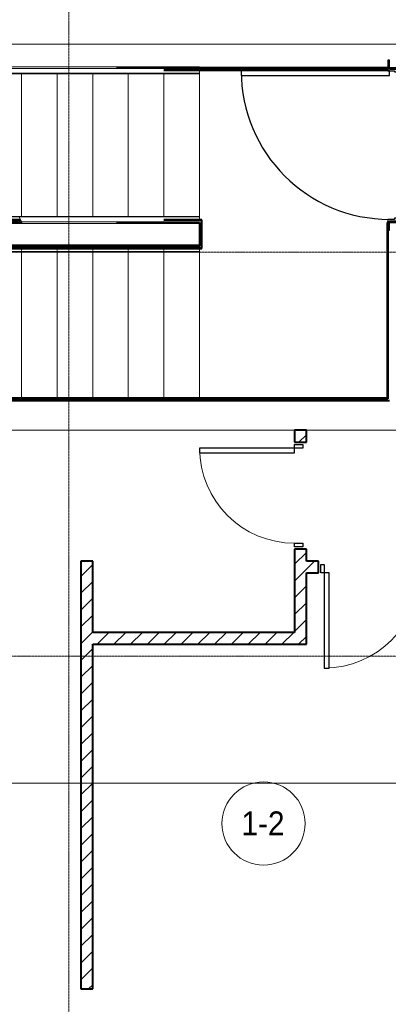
# Model space of a CAD drawing. Header units: millimetres. Extents: x 5617 to 137814, y 7718 to 189336.
# Tile 63 of 97: x 61241 to 64344, y 15871 to 24155. Entities that reach past the tile are written whole.
import ezdxf

# ---------------------------------------------------------------- set-up
doc = ezdxf.new("R2010")
doc.units = ezdxf.units.MM
for name, pattern in [('ADSK_Линия сетки', [25, 20, -2.5, 0, -2.5]), ('Линия сетки', [25, 20, -2.5, 0, -2.5]), ('Сверху', [3.96875, 2.38125, -1.5875]), ('Штрих_3_1_5_', [4.5, 3, -1.5])]:
    doc.linetypes.add(name, pattern=pattern)
for name, color, linetype, lineweight in [('Двери', 7, 'Continuous', 18), ('Каркас_Импост', 7, 'Continuous', 30), ('Лестницы', 7, 'Continuous', 18), ('Марки помещений', 7, 'Continuous', 20), ('Монтажный зазор', 7, 'Continuous', 30), ('Ограждение', 7, 'Continuous', 18), ('Оси', 7, 'Continuous', 9), ('Панель', 7, 'Continuous', 30), ('Перекрытия', 7, 'Continuous', 18), ('Поручни', 7, 'Continuous', 18), ('Стены разрез', 7, 'Continuous', 40), ('Стены штриховка', 7, 'Continuous', 40), ('Форма', 7, 'Continuous', 18)]:
    doc.layers.add(name, color=color, linetype=linetype, lineweight=lineweight)
doc.styles.add('Arial_3', font='arial.ttf', dxfattribs={"width": 0.9, "height": 200})
pattern_1 = [(45, (0, 0), (-70.71068, 70.71068), [])]

# ---------------------------------------------------------------- blocks, each defined once
blk = doc.blocks.new('A_DOR_Door - Вн_3_Одинарная_900x2100-2977806-МКСС_К4_L12_41_700_')
at = {"layer": 'Двери', "color": 253, "lineweight": 30, "true_color": 0xaaaaaa}
for p, q in [((-430, 20), (-400, 20)), ((-430, -50), (-430, 20)), ((-400, 20), (-400, -50)), ((400, -50), (400, 20)), ((400, 20), (430, 20)), ((430, 20), (430, -50)), ((-400, -50), (-430, -50)), ((-400, -50), (-400, -850)), ((-360, -50), (-400, -50)), ((-400, -50), (-400, -850)), ((-360, -850), (-360, -50)), ((430, -50), (400, -50)), ((-400, -850), (-360, -850))]:
    blk.add_line(p, q, dxfattribs=at)
at = {"layer": 'Двери', "color": 254, "lineweight": 9, "true_color": 0xd4d4d4}
blk.add_arc((-400, -50), 800, 270, 0, dxfattribs=at)
blk = doc.blocks.new('Ограждение - Ограждение-2689436-МКСС_К4_L12_41_700_')
at = {"layer": 'Поручни', "color": 253, "true_color": 0xaaaaaa}
for p, q in [((107196.5, 14211.1), (108699.6, 14211.1)), ((108699.6, 14211.1), (109399.6, 14211.1)), ((109399.6, 14211.1), (109699.6, 14211.1)), ((109699.6, 14211.1), (112699.6, 14211.1)), ((112699.6, 14181.5), (112699.6, 14156.1)), ((107217.7, 14156.1), (108699.6, 14156.1)), ((107220, 14151.1), (108699.6, 14151.1)), ((108699.6, 14156.1), (109399.6, 14156.1)), ((108699.6, 14151.1), (109399.6, 14151.1)), ((109399.6, 14156.1), (109699.6, 14156.1)), ((109399.6, 14151.1), (109699.6, 14151.1)), ((109699.6, 14156.1), (112699.6, 14156.1)), ((109699.6, 14151.1), (112699.6, 14151.1)), ((112699.6, 14156.1), (112699.6, 14151.1))]:
    blk.add_line(p, q, dxfattribs=at)
blk = doc.blocks.new('Ограждение - Ограждение-2689451-МКСС_К4_L12_41_700_')
at = {"layer": 'Поручни', "color": 253, "true_color": 0xaaaaaa}
for p, q in [((105699.6, 14447), (105699.6, 14452)), ((108699.6, 14452), (105699.6, 14452)), ((105699.6, 14421.6), (105699.6, 14447)), ((108699.6, 14447), (105699.6, 14447)), ((108999.6, 14452), (108699.6, 14452)), ((108999.6, 14447), (108699.6, 14447)), ((109699.6, 14452), (108999.6, 14452)), ((109699.6, 14447), (108999.6, 14447)), ((111179.2, 14452), (109699.6, 14452)), ((111181.5, 14447), (109699.6, 14447)), ((108699.6, 14392), (105699.6, 14392)), ((108999.6, 14392), (108699.6, 14392)), ((109699.6, 14392), (108999.6, 14392)), ((111202.7, 14392), (109699.6, 14392))]:
    blk.add_line(p, q, dxfattribs=at)
blk = doc.blocks.new('Ограждение - Ограждение-2689498-МКСС_К4_L12_41_700_')
at = {"layer": 'Ограждение', "color": 253, "linetype": 'Сверху', "true_color": 0xaaaaaa}
for p, q in [((107196.5, 14211.1), (108699.6, 14211.1)), ((107199, 14196.1), (108699.6, 14196.1)), ((107206, 14181.1), (108699.6, 14181.1)), ((107679.6, 14201.1), (108699.6, 14201.1)), ((108699.6, 14211.1), (109399.6, 14211.1)), ((108699.6, 14201.1), (109399.6, 14201.1)), ((108699.6, 14196.1), (109399.6, 14196.1)), ((108699.6, 14181.1), (109399.6, 14181.1)), ((109399.6, 14211.1), (109699.6, 14211.1)), ((109399.6, 14201.1), (109699.6, 14201.1)), ((109399.6, 14196.1), (109699.6, 14196.1)), ((109399.6, 14181.1), (109699.6, 14181.1)), ((109699.6, 14211.1), (112699.6, 14211.1)), ((109699.6, 14201.1), (112699.6, 14201.1)), ((109699.6, 14196.1), (112699.6, 14196.1)), ((109699.6, 14181.1), (112699.6, 14181.1)), ((112699.6, 14211.1), (112699.6, 14181.1)), ((112699.6, 14201.1), (112699.6, 14151.1)), ((112699.6, 14196.1), (112699.6, 14156.1)), ((107217.7, 14156.1), (108699.6, 14156.1)), ((107220, 14151.1), (108699.6, 14151.1)), ((108699.6, 14156.1), (109399.6, 14156.1)), ((108699.6, 14151.1), (109399.6, 14151.1)), ((109399.6, 14156.1), (109699.6, 14156.1)), ((109399.6, 14151.1), (109699.6, 14151.1)), ((109699.6, 14156.1), (112699.6, 14156.1)), ((109699.6, 14151.1), (112699.6, 14151.1))]:
    blk.add_line(p, q, dxfattribs=at)
at = {"layer": 'Поручни', "color": 253, "true_color": 0xaaaaaa}
for p, q in [((105699.6, 14211.1), (107196.5, 14211.1)), ((105699.6, 14156.1), (105699.6, 14181.5)), ((105999.6, 14196.1), (107199, 14196.1)), ((107196.5, 14201.5), (107196.5, 14211.1)), ((107196.5, 14201.5), (107196.5, 14211.1)), ((107199, 14196.1), (107196.5, 14201.5)), ((107199, 14196.1), (107196.5, 14201.5)), ((107217.7, 14156.1), (107199, 14196.1)), ((107217.7, 14156.1), (107199, 14196.1)), ((107217.7, 14156.1), (107199, 14196.1)), ((105699.6, 14151.1), (105699.6, 14156.1)), ((105699.6, 14156.1), (107217.7, 14156.1)), ((105699.6, 14151.1), (107220, 14151.1)), ((107220, 14151.1), (107217.7, 14156.1))]:
    blk.add_line(p, q, dxfattribs=at)
blk = doc.blocks.new('Ограждение - Ограждение-2689513-МКСС_К4_L12_41_700_')
at = {"layer": 'Ограждение', "color": 253, "linetype": 'Сверху', "true_color": 0xaaaaaa}
for p, q in [((105699.6, 14402), (105699.6, 14452)), ((108699.6, 14452), (105699.6, 14452)), ((105699.6, 14407), (105699.6, 14447)), ((108699.6, 14447), (105699.6, 14447)), ((105699.6, 14392), (105699.6, 14422)), ((108699.6, 14422), (105699.6, 14422)), ((108999.6, 14452), (108699.6, 14452)), ((108999.6, 14447), (108699.6, 14447)), ((108999.6, 14422), (108699.6, 14422)), ((109699.6, 14452), (108999.6, 14452)), ((109699.6, 14447), (108999.6, 14447)), ((109699.6, 14422), (108999.6, 14422)), ((111179.2, 14452), (109699.6, 14452)), ((111181.5, 14447), (109699.6, 14447)), ((111193.2, 14422), (109699.6, 14422)), ((108699.6, 14407), (105699.6, 14407)), ((108699.6, 14402), (105699.6, 14402)), ((108699.6, 14392), (105699.6, 14392)), ((108999.6, 14407), (108699.6, 14407)), ((108999.6, 14402), (108699.6, 14402)), ((108999.6, 14392), (108699.6, 14392)), ((109699.6, 14407), (108999.6, 14407)), ((109699.6, 14402), (108999.6, 14402)), ((109699.6, 14392), (108999.6, 14392)), ((111200.2, 14407), (109699.6, 14407)), ((110719.6, 14402), (109699.6, 14402)), ((111202.7, 14392), (109699.6, 14392))]:
    blk.add_line(p, q, dxfattribs=at)
at = {"layer": 'Поручни', "color": 253, "true_color": 0xaaaaaa}
for p, q in [((111179.2, 14452), (111181.5, 14447)), ((112699.6, 14452), (111179.2, 14452)), ((111181.5, 14447), (111200.2, 14407)), ((111181.5, 14447), (111200.2, 14407)), ((111181.5, 14447), (111200.2, 14407)), ((112699.6, 14447), (111181.5, 14447)), ((112699.6, 14452), (112699.6, 14447)), ((112699.6, 14447), (112699.6, 14421.6)), ((111200.2, 14407), (111202.7, 14401.6)), ((111200.2, 14407), (111202.7, 14401.6)), ((112399.6, 14407), (111200.2, 14407)), ((111202.7, 14401.6), (111202.7, 14392)), ((111202.7, 14401.6), (111202.7, 14392)), ((112699.6, 14392), (111202.7, 14392))]:
    blk.add_line(p, q, dxfattribs=at)
blk = doc.blocks.new('Ограждение - Ограждение-2689517-МКСС_К4_L12_41_700_')
at = {"layer": 'Ограждение', "color": 253, "linetype": 'Сверху', "true_color": 0xaaaaaa}
for p, q in [((105699.6, 15681.2), (105699.6, 15711.2)), ((108699.6, 15711.2), (105699.6, 15711.2)), ((105699.6, 15651.2), (105699.6, 15701.2)), ((108699.6, 15701.2), (105699.6, 15701.2)), ((105699.6, 15656.2), (105699.6, 15696.2)), ((108699.6, 15696.2), (105699.6, 15696.2)), ((108699.6, 15681.2), (105699.6, 15681.2)), ((108999.6, 15711.2), (108699.6, 15711.2)), ((108999.6, 15701.2), (108699.6, 15701.2)), ((108999.6, 15696.2), (108699.6, 15696.2)), ((108999.6, 15681.2), (108699.6, 15681.2)), ((109699.6, 15711.2), (108999.6, 15711.2)), ((109699.6, 15701.2), (108999.6, 15701.2)), ((109699.6, 15696.2), (108999.6, 15696.2)), ((109699.6, 15681.2), (108999.6, 15681.2)), ((110596.5, 15711.2), (109699.6, 15711.2)), ((110596.7, 15701.2), (109699.6, 15701.2)), ((110599, 15696.2), (109699.6, 15696.2)), ((110606, 15681.2), (109699.6, 15681.2)), ((108699.6, 15656.2), (105699.6, 15656.2)), ((108699.6, 15651.2), (105699.6, 15651.2)), ((108999.6, 15656.2), (108699.6, 15656.2)), ((108999.6, 15651.2), (108699.6, 15651.2)), ((109699.6, 15656.2), (108999.6, 15656.2)), ((109699.6, 15651.2), (108999.6, 15651.2)), ((110617.7, 15656.2), (109699.6, 15656.2)), ((110620, 15651.2), (109699.6, 15651.2))]:
    blk.add_line(p, q, dxfattribs=at)
at = {"layer": 'Поручни', "color": 253, "true_color": 0xaaaaaa}
for p, q in [((110596.5, 15711.2), (110596.5, 15701.6)), ((110596.5, 15711.2), (110596.5, 15701.6)), ((112699.6, 15711.2), (110596.5, 15711.2)), ((110596.5, 15701.6), (110599, 15696.2)), ((110596.5, 15701.6), (110599, 15696.2)), ((110596.7, 15701.2), (110599, 15696.2)), ((110599.7, 15701.2), (110596.7, 15701.2)), ((110599, 15696.2), (110617.7, 15656.2)), ((110599, 15696.2), (110617.7, 15656.2)), ((110599, 15696.2), (110617.7, 15656.2)), ((112399.6, 15696.2), (110599, 15696.2)), ((112699.6, 15711.2), (112699.6, 15701.5)), ((112699.6, 15681.5), (112699.6, 15656.2)), ((110617.7, 15656.2), (110620, 15651.2)), ((112699.6, 15656.2), (110617.7, 15656.2)), ((112699.6, 15651.2), (110620, 15651.2)), ((112699.6, 15656.2), (112699.6, 15651.2))]:
    blk.add_line(p, q, dxfattribs=at)
blk = doc.blocks.new('101_Дверь_Однопольная - _НЧ_Мет_1200х2100_ЛК_По дизайн-проекту_угловая коробка_EI60_Л-3834816-МКСС_К4_L12_41_700_')
at = {"layer": 'Каркас_Импост', "color": 253, "true_color": 0xaaaaaa}
for p, q in [((-625, 115), (-715, 115)), ((-715, 115), (-715, 100)), ((-715, 100), (-640, 100)), ((-640, 100), (-640, -15)), ((-625, 60), (-625, 115)), ((715, 115), (625, 115)), ((625, 115), (625, 60)), ((640, -15), (640, 100)), ((640, 100), (715, 100)), ((715, 100), (715, 115)), ((-615, 60), (-625, 60)), ((-615, -15), (-615, 60)), ((625, 60), (615, 60)), ((615, 60), (615, -15)), ((-640, -15), (-615, -15)), ((615, -15), (640, -15))]:
    blk.add_line(p, q, dxfattribs=at)
at = {"layer": 'Монтажный зазор', "color": 253, "true_color": 0xaaaaaa}
for p, q in [((-640, 100), (-650, 100)), ((-650, 100), (-650, -15)), ((-640, -15), (-640, 100)), ((650, 100), (640, 100)), ((640, 100), (640, -15)), ((650, -15), (650, 100)), ((-650, -15), (-640, -15)), ((640, -15), (650, -15))]:
    blk.add_line(p, q, dxfattribs=at)
at = {"layer": 'Панель', "color": 253, "true_color": 0xaaaaaa}
for p, q in [((625, 1350), (585, 1350)), ((585, 1350), (585, 100)), ((625, 100), (625, 1350)), ((585, 100), (625, 100))]:
    blk.add_line(p, q, dxfattribs=at)
blk.add_arc((625, 100), 1250, 90, 180, dxfattribs=at)
blk = doc.blocks.new('135_SLK_K4_AR_rvt-1-МКСС_К4_L12_41_700_')
at = {"layer": 'Стены разрез', "lineweight": 9, "true_color": 0xaaaaaa}
h = blk.add_hatch(dxfattribs=at)
h.set_pattern_fill('FP_3', color=253, style=0, pattern_type=2)
h.set_pattern_definition(pattern_1)
h.paths.add_polyline_path([(127950, 19000), (127950, 19700), (127850, 19700), (127850, 19000)])
h.paths.add_polyline_path([(127950, 20600), (127950, 20700), (127850, 20700), (127850, 20600)])
h = blk.add_hatch(dxfattribs=at)
h.set_pattern_fill('FP_3', color=253, style=0, pattern_type=2)
h.set_pattern_definition(pattern_1)
h.paths.add_polyline_path([(126150, 16000), (126150, 19600), (126050, 19600), (126050, 16000)])
h = blk.add_hatch(dxfattribs=at)
h.set_pattern_fill('FP_3', color=253, style=0, pattern_type=2)
h.set_pattern_definition(pattern_1)
h.paths.add_polyline_path([(129750, 19500), (129750, 19600), (128950, 19600), (128950, 19500), (129650, 19500)])
h.paths.add_polyline_path([(128050, 19500), (128050, 19600), (127950, 19600), (127950, 19500)])
h = blk.add_hatch(dxfattribs=at)
h.set_pattern_fill('FP_3', color=253, style=0, pattern_type=2)
h.set_pattern_definition(pattern_1)
h.paths.add_polyline_path([(126150, 18900), (127950, 18900), (127950, 19000), (126150, 19000)])
at = {"layer": 'Лестницы', "color": 253, "linetype": 'Штрих_3_1_5_', "true_color": 0xaaaaaa}
for p, q in [((125550, 22500.4), (125550, 23699.6)), ((125850, 22500.4), (125850, 23699.6)), ((126150, 22500.4), (126150, 23699.6)), ((126450, 22500.4), (126450, 23699.6)), ((126750, 22500.4), (126750, 23699.6)), ((127050, 22500.4), (127050, 23699.6)), ((125550, 22199.6), (125550, 20970)), ((125850, 22199.6), (125850, 20970)), ((126150, 22199.6), (126150, 20970)), ((126450, 22199.6), (126450, 20970)), ((126750, 22199.6), (126750, 20970))]:
    blk.add_line(p, q, dxfattribs=at)
at = {"layer": 'Лестницы', "color": 253, "true_color": 0xaaaaaa}
for p, q in [((125550, 22500.4), (125550, 23699.6)), ((125850, 22500.4), (125850, 23699.6)), ((126150, 22500.4), (126150, 23699.6)), ((126450, 22500.4), (126450, 23699.6)), ((126750, 22500.4), (126750, 23699.6)), ((127050, 22500.4), (127050, 23699.6)), ((125550.6, 22455.4), (125553.1, 22450)), ((125550, 22199.6), (125550, 20970)), ((125850, 22199.6), (125850, 20970)), ((126150, 22199.6), (126150, 20970)), ((126450, 22199.6), (126450, 20970)), ((126750, 22199.6), (126750, 20970)), ((127050, 22199.6), (127050, 20970))]:
    blk.add_line(p, q, dxfattribs=at)
at = {"layer": 'Лестницы', "color": 253, "linetype": 'Сверху', "true_color": 0xaaaaaa}
for p, q in [((124050, 22250), (127050, 22250)), ((125550, 22250), (125550, 20950)), ((125550, 22250), (125550, 20950)), ((125850, 22250), (125850, 20950)), ((125850, 22250), (125850, 20950)), ((126150, 22250), (126150, 20950)), ((126150, 22250), (126150, 20950)), ((126450, 22250), (126450, 20950)), ((126450, 22250), (126450, 20950)), ((126750, 22250), (126750, 20950)), ((126750, 22250), (126750, 20950)), ((127050, 22250), (127050, 20950)), ((124050, 20950), (127050, 20950))]:
    blk.add_line(p, q, dxfattribs=at)
at = {"layer": 'Перекрытия', "color": 253, "true_color": 0xaaaaaa}
for p, q in [((118025, 23950), (129250, 23950)), ((127050, 22199.6), (127050, 20970)), ((127850, 20700), (125150, 20700)), ((130100, 20700), (127950, 20700))]:
    blk.add_line(p, q, dxfattribs=at)
at = {"layer": 'Стены разрез', "color": 253, "true_color": 0xaaaaaa}
for p, q in [((128635, 23750), (126349.4, 23750)), ((126749.4, 23730), (128635, 23730)), ((125543.7, 22470), (124650, 22470)), ((127070, 22470), (126749.4, 22470)), ((127070, 22465), (127070, 22470)), ((127070, 22450), (127070, 22465)), ((124650, 22450), (125550.1, 22450)), ((126349.4, 22450), (127050, 22450)), ((127050, 22450), (127050, 22250)), ((127070, 22250), (127070, 22450)), ((128635, 22450), (128630, 22450)), ((128630, 22450), (128630, 20970)), ((127050, 22250), (122912.5, 22250)), ((122912.5, 22230), (127070, 22230)), ((127070, 22235), (127070, 22250)), ((127070, 22230), (127070, 22235)), ((128630, 20970), (122912.5, 20970)), ((122912.5, 20950), (128650, 20950)), ((127950, 20700), (127850, 20700)), ((127850, 20700), (127850, 20600)), ((127950, 20600), (127950, 20700)), ((127850, 20600), (127950, 20600)), ((127950, 19700), (127850, 19700)), ((127850, 19700), (127850, 19000)), ((127950, 19600), (127950, 19700)), ((126050, 19600), (126050, 16000)), ((126150, 19600), (126050, 19600)), ((126150, 19000), (126150, 19600)), ((128050, 19600), (127950, 19600)), ((128050, 19500), (128050, 19600)), ((127950, 19000), (127950, 19500)), ((127950, 19500), (128050, 19500)), ((127850, 19000), (126150, 19000)), ((127950, 18900), (127950, 19000)), ((126150, 16000), (126150, 18900)), ((126150, 18900), (127950, 18900)), ((126050, 16000), (126150, 16000))]:
    blk.add_line(p, q, dxfattribs=at)
at = {"layer": 'Стены штриховка', "color": 253, "true_color": 0xaaaaaa}
for p, q in [((126749.4, 23735), (128635, 23735)), ((125545.3, 22465), (124650, 22465)), ((127065, 22465), (126749.4, 22465)), ((127065, 22465), (127065, 22450)), ((127065, 22250), (127065, 22450)), ((128635, 22385), (128635, 20970)), ((122912.5, 22235), (127065, 22235)), ((127065, 22250), (127065, 22235)), ((128635, 20965), (122912.5, 20965)), ((128635, 20970), (128635, 20965))]:
    blk.add_line(p, q, dxfattribs=at)
at = {"layer": 'Двери', "color": 253, "lineweight": 18, "true_color": 0xaaaaaa}
for name, p, rotation in [('101_Дверь_Однопольная - _НЧ_Мет_1200х2100_ЛК_По дизайн-проекту_угловая коробка_EI60_Л-3834816-МКСС_К4_L12_41_700_', (128750, 23100), 90), ('A_DOR_Door - Вн_3_Одинарная_900x2100-2977806-МКСС_К4_L12_41_700_', (127900, 20150), 270)]:
    blk.add_blockref(name, p, dxfattribs=dict(at, rotation=rotation))
blk.add_blockref('A_DOR_Door - Вн_3_Одинарная_900x2100-2977806-МКСС_К4_L12_41_700_', (128500, 19550), dxfattribs=at)
at = {"layer": 'Ограждение', "color": 253, "lineweight": 18, "true_color": 0xaaaaaa}
for name in ['Ограждение - Ограждение-2689517-МКСС_К4_L12_41_700_', 'Ограждение - Ограждение-2689451-МКСС_К4_L12_41_700_', 'Ограждение - Ограждение-2689513-МКСС_К4_L12_41_700_', 'Ограждение - Ограждение-2689498-МКСС_К4_L12_41_700_', 'Ограждение - Ограждение-2689436-МКСС_К4_L12_41_700_']:
    blk.add_blockref(name, (14350.4, 8048.5), dxfattribs=at)
blk = doc.blocks.new('135_SLK_K4_AR_FCD_rvt-1-МКСС_К4_L12_41_700_')
at = {"layer": 'Форма', "color": 253, "lineweight": 9, "true_color": 0xaaaaaa}
blk.add_line((136800, 17730), (95902.2, 17730), dxfattribs=at)
blk = doc.blocks.new('050_Марка_Помещение - Номер-620969-МКСС_К4_L12_41_700_')
at = {"layer": 'Марки помещений'}
blk.add_circle((0, 0), 3.5, dxfattribs=at)

msp = doc.modelspace()

# ---------------------------------------------------------------- linework, layer by layer
at = {"layer": 'Оси', "linetype": 'Линия сетки'}
msp.add_line((61655.4, 12025.7), (61655.4, 33080), dxfattribs=at)
at = {"layer": 'Оси', "linetype": 'ADSK_Линия сетки'}
for p, q in [((72455.4, 22200), (25603.7, 22200)), ((72455.4, 18800), (25603.7, 18800))]:
    msp.add_line(p, q, dxfattribs=at)

# ---------------------------------------------------------------- block references
at = {"lineweight": 5}
for name in ['135_SLK_K4_AR_FCD_rvt-1-МКСС_К4_L12_41_700_', '135_SLK_K4_AR_rvt-1-МКСС_К4_L12_41_700_']:
    msp.add_blockref(name, (-64294.6, 0), dxfattribs=at)
at = {"layer": 'Марки помещений', "xscale": 99.99999999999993, "yscale": 99.99999999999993, "zscale": 99.99999999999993}
msp.add_blockref('050_Марка_Помещение - Номер-620969-МКСС_К4_L12_41_700_', (63294, 17391.6), dxfattribs=at)

# ---------------------------------------------------------------- texts
at = {"layer": 'Марки помещений', "lineweight": 9, "insert": (63107.5, 17493.3), "char_height": 200, "width": 447.342, "attachment_point": 1, "style": 'Arial_3'}
msp.add_mtext('1-2', dxfattribs=at)

doc.saveas('drawing.dxf')
